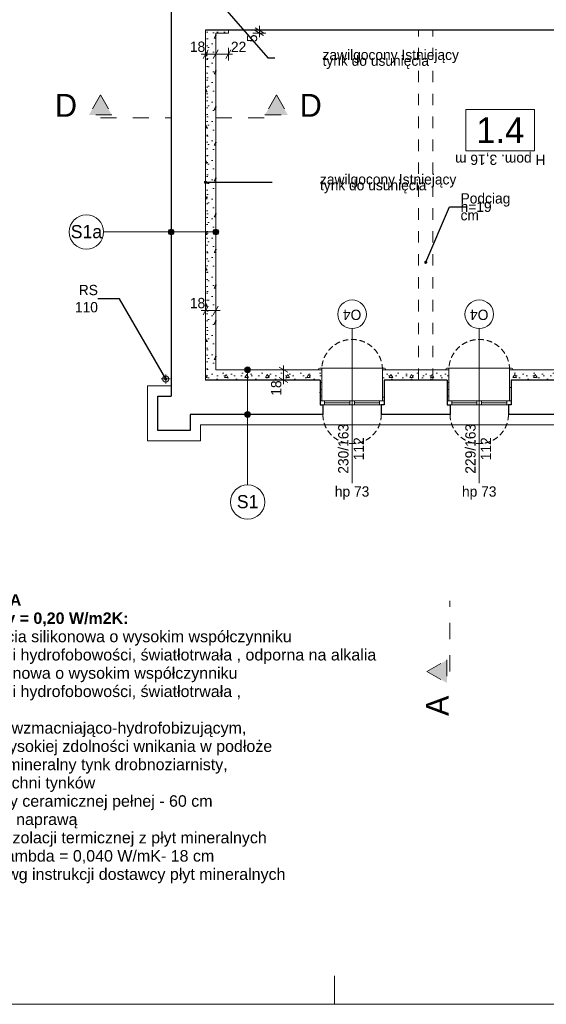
# Model space of a CAD drawing. Extents: x -145259 to -66341, y -2316 to 227384.
# Tile 36 of 143: x -129753 to -120557, y 77284 to 94477. Entities that reach past the tile are written whole.
import ezdxf

# ---------------------------------------------------------------- set-up
doc = ezdxf.new("R2010")
doc.units = 0
doc.header["$MEASUREMENT"] = 0
for name, pattern in [('Dashed', [564.444447, 282.222223, -282.222223]), ('Krawędzie ukryte', [150, 100, -50]), ('Przerywana', [400, 200, -200])]:
    doc.linetypes.add(name, pattern=pattern)
for name, color, linetype in [('Arch ocieplenie', 7, 'Continuous'), ('Arch opisy', 7, 'Continuous'), ('Arch wymiary', 7, 'Continuous')]:
    doc.layers.add(name, color=color, linetype=linetype)
for name, color, linetype, lineweight in [('Arch ocieplenie_Nr_Pióra__21', 7, 'Continuous', 13), ('Arch opisy okien_Nr_Pióra__21', 7, 'Continuous', 13), ('Arch opisy_Nr_Pióra__1', 7, 'Continuous', 25), ('Arch opisy_Nr_Pióra__21', 7, 'Continuous', 13), ('Arch opisy_Nr_Pióra__5', 7, 'Continuous', 13), ('arch przekroje_Nr_Pióra__21', 7, 'Continuous', 13), ('arch przekroje_Nr_Pióra__5', 7, 'Continuous', 13), ('ARCH TABELA_Nr_Pióra__21', 7, 'Continuous', 13), ('Arch wymiary_Nr_Pióra__21', 7, 'Continuous', 13), ('Arch wymiary_Nr_Pióra__5', 7, 'Continuous', 13), ('INWENT ODWODNIENIE_Nr_Pióra__21', 7, 'Continuous', 13), ('INWENT OPISY_Nr_Pióra__21', 7, 'Continuous', 13), ('INWENT STROPY_Nr_Pióra__21', 7, 'Continuous', 13), ('INWENT. OKNA_Nr_Pióra__21', 7, 'Continuous', 13), ('INWENT.ŚCIANY_Nr_Pióra__1', 7, 'Continuous', 25), ('INWENT.ŚCIANY_Nr_Pióra__20', 1, 'Continuous', 20), ('INWENT.ŚCIANY_Nr_Pióra__21', 7, 'Continuous', 13)]:
    doc.layers.add(name, color=color, linetype=linetype, lineweight=lineweight)
doc.layers.add('Arch opisy_Nr_Pióra__3', color=7, linetype='Continuous', lineweight=20, true_color=0xff6600)
doc.styles.add('GENERATED_STYLE_1', font='txt')
doc.styles.add('GENERATED_STYLE_4', font='txt')
doc.styles.add('GENERATED_STYLE_5', font='txt')
doc.styles.add('GENERATED_STYLE_6', font='txt')
doc.styles.add('GENERATED_STYLE_7', font='txt')
doc.styles.add('GENERATED_STYLE_8', font='txt')
doc.dimstyles.new('GENERATED_STYLE__1', dxfattribs={"dimtxt": 179.999995, "dimasz": 114, "dimexe": 0.18, "dimexo": 0, "dimgap": 0.09, "dimtad": 1, "dimdec": 0, "dimlfac": 0.1, "dimzin": 0, "dimdsep": 46, "dimtxsty": 'GENERATED_STYLE_1', "dimblk": 'ARROWHEAD_2', "dimblk1": 'ARROWHEAD_2', "dimblk2": 'ARROWHEAD_2', "dimcen": 0.09, "dimclrd": 7, "dimclre": 7, "dimclrt": 7, "dimazin": 0, "dimtfac": 1, "dimtdec": 4, "dimtmove": 0, "dimatfit": 3, "dimfxl": 0, "dimtolj": 1, "dimtzin": 0, "dimarcsym": 0})
doc.dimstyles.new('GENERATED_STYLE__2', dxfattribs={"dimtxt": 179.999995, "dimasz": 114, "dimexe": 0.18, "dimexo": 0, "dimgap": 0.09, "dimtad": 1, "dimtih": 1, "dimtoh": 1, "dimdec": 0, "dimlfac": 0.1, "dimzin": 0, "dimdsep": 46, "dimtxsty": 'GENERATED_STYLE_1', "dimblk": 'ARROWHEAD_2', "dimblk1": 'ARROWHEAD_2', "dimblk2": 'ARROWHEAD_2', "dimcen": 0.09, "dimclrd": 7, "dimclre": 7, "dimclrt": 7, "dimazin": 0, "dimtfac": 1, "dimtdec": 4, "dimtmove": 0, "dimatfit": 3, "dimfxl": 0, "dimtolj": 1, "dimtzin": 0, "dimarcsym": 0})
doc.dimstyles.new('GENERATED_STYLE__9', dxfattribs={"dimtxt": 0.18, "dimasz": 109.44, "dimexe": 0.18, "dimexo": 0.0625, "dimgap": 0.09, "dimtad": 0, "dimtih": 1, "dimtoh": 1, "dimdec": 4, "dimzin": 0, "dimdsep": 46, "dimcen": 0.09, "dimadec": 0, "dimazin": 0, "dimtfac": 1, "dimtdec": 4, "dimtmove": 0, "dimatfit": 3, "dimldrblk": 'ARROWHEAD_11', "dimfxl": 0, "dimtolj": 1, "dimtzin": 0, "dimarcsym": 0})
pattern_1 = [(0, (0, 0), (0, 623.5383), [60, -300]), (0, (180, 311.8), (0, 623.5383), [60, -300]), (60, (0, 0), (-540, 311.7692), [60, -300]), (60, (360, 0), (-540, 311.7692), [60, -300]), (120, (60, 0), (540, 311.7692), [60, -300]), (120, (420, 0), (540, 311.7692), [60, -300]), (0, (0, 60), (0, 120.000005), [0, -120, 0, -180.00001]), (45, (60, 60), (-84.85282, 84.85282), [0, -90, 0, -150.00001])]

# ---------------------------------------------------------------- blocks, each defined once
blk = doc.blocks.new('Ściana_371', base_point=(-122289, 87824))
at = {"layer": 'Arch ocieplenie_Nr_Pióra__21', "linetype": 'Continuous'}
h = blk.add_hatch(dxfattribs=at)
h.set_pattern_fill('Structural_Concrete', color=256, style=0, pattern_type=2)
h.set_pattern_definition(pattern_1)
h.paths.add_polyline_path([(-122259, 87824), (-122259, 88364), (-122289, 88184), (-122289, 87824)], flags=0)
for p, q in [((-122259, 87824), (-122259, 88364)), ((-122289, 88184), (-122289, 87824)), ((-122289, 87824), (-122259, 87824))]:
    blk.add_line(p, q, dxfattribs=at)
blk = doc.blocks.new('Ściana_372', base_point=(-121169, 87824))
at = {"layer": 'Arch ocieplenie_Nr_Pióra__21', "linetype": 'Continuous'}
h = blk.add_hatch(dxfattribs=at)
h.set_pattern_fill('Structural_Concrete', color=256, style=0, pattern_type=2)
h.set_pattern_definition(pattern_1)
h.paths.add_polyline_path([(-121169, 87824), (-121169, 88184), (-121199, 88364), (-121199, 87824)], flags=0)
for p, q in [((-121199, 88364), (-121199, 87824)), ((-121169, 87824), (-121169, 88184)), ((-121199, 87824), (-121169, 87824))]:
    blk.add_line(p, q, dxfattribs=at)
blk = doc.blocks.new('Ściana_373', base_point=(-124509, 87824))
at = {"layer": 'Arch ocieplenie_Nr_Pióra__21', "linetype": 'Continuous'}
h = blk.add_hatch(dxfattribs=at)
h.set_pattern_fill('Structural_Concrete', color=256, style=0, pattern_type=2)
h.set_pattern_definition(pattern_1)
h.paths.add_polyline_path([(-124479, 87824), (-124479, 88364), (-124509, 88184), (-124509, 87824)], flags=0)
for p, q in [((-124479, 87824), (-124479, 88364)), ((-124509, 88184), (-124509, 87824)), ((-124509, 87824), (-124479, 87824))]:
    blk.add_line(p, q, dxfattribs=at)
blk = doc.blocks.new('Ściana_374', base_point=(-123389, 87824))
at = {"layer": 'Arch ocieplenie_Nr_Pióra__21', "linetype": 'Continuous'}
h = blk.add_hatch(dxfattribs=at)
h.set_pattern_fill('Structural_Concrete', color=256, style=0, pattern_type=2)
h.set_pattern_definition(pattern_1)
h.paths.add_polyline_path([(-123389, 87824), (-123389, 88184), (-123419, 88364), (-123419, 87824)], flags=0)
for p, q in [((-123419, 88364), (-123419, 87824)), ((-123389, 87824), (-123389, 88184)), ((-123419, 87824), (-123389, 87824))]:
    blk.add_line(p, q, dxfattribs=at)
blk = doc.blocks.new('Ściana_386', base_point=(-120069, 88184))
at = {"layer": 'Arch ocieplenie_Nr_Pióra__21', "linetype": 'Continuous'}
h = blk.add_hatch(dxfattribs=at)
h.set_pattern_fill('Structural_Concrete', color=256, style=0, pattern_type=2)
h.set_pattern_definition(pattern_1)
h.paths.add_polyline_path([(-120039, 88364), (-121199, 88364), (-121169, 88184), (-120069, 88184)], flags=0)
for p, q in [((-120039, 88364), (-121199, 88364)), ((-121169, 88184), (-120069, 88184))]:
    blk.add_line(p, q, dxfattribs=at)
blk = doc.blocks.new('Ściana_387', base_point=(-122289, 88184))
at = {"layer": 'Arch ocieplenie_Nr_Pióra__21', "linetype": 'Continuous'}
h = blk.add_hatch(dxfattribs=at)
h.set_pattern_fill('Structural_Concrete', color=256, style=0, pattern_type=2)
h.set_pattern_definition(pattern_1)
h.paths.add_polyline_path([(-122259, 88364), (-123419, 88364), (-123389, 88184), (-122289, 88184)], flags=0)
for p, q in [((-122259, 88364), (-123419, 88364)), ((-123389, 88184), (-122289, 88184))]:
    blk.add_line(p, q, dxfattribs=at)
blk = doc.blocks.new('Ściana_388', base_point=(-124509, 88184))
at = {"layer": 'Arch ocieplenie_Nr_Pióra__21', "linetype": 'Continuous'}
h = blk.add_hatch(dxfattribs=at)
h.set_pattern_fill('Structural_Concrete', color=256, style=0, pattern_type=2)
h.set_pattern_definition(pattern_1)
h.paths.add_polyline_path([(-124479, 88364), (-126329, 88364), (-126509, 88184), (-124509, 88184)], flags=0)
for p, q in [((-124479, 88364), (-126329, 88364)), ((-126509, 88184), (-124509, 88184))]:
    blk.add_line(p, q, dxfattribs=at)
blk = doc.blocks.new('Ściana_391', base_point=(-126509, 94294))
at = {"layer": 'Arch ocieplenie_Nr_Pióra__21', "linetype": 'Continuous'}
h = blk.add_hatch(dxfattribs=at)
h.set_pattern_fill('Structural_Concrete', color=256, style=0, pattern_type=2)
h.set_pattern_definition(pattern_1)
h.paths.add_polyline_path([(-126329, 94244), (-126109, 94244), (-126109, 94294), (-126509, 94294)], flags=0)
for p, q in [((-126109, 94294), (-126509, 94294)), ((-126329, 94244), (-126109, 94244)), ((-126109, 94244), (-126109, 94294))]:
    blk.add_line(p, q, dxfattribs=at)
blk = doc.blocks.new('Ściana_393', base_point=(-126509, 94294))
at = {"layer": 'Arch ocieplenie_Nr_Pióra__21', "linetype": 'Continuous'}
h = blk.add_hatch(dxfattribs=at)
h.set_pattern_fill('Structural_Concrete', color=256, style=0, pattern_type=2)
h.set_pattern_definition(pattern_1)
h.paths.add_polyline_path([(-126509, 94294), (-126509, 88184), (-126329, 88364), (-126329, 94244)], flags=0)
for p, q in [((-126509, 94294), (-126509, 88184)), ((-126329, 88364), (-126329, 94244))]:
    blk.add_line(p, q, dxfattribs=at)
blk = doc.blocks.new('Linia_57', base_point=(-125773, 87584))
at = {"layer": 'Arch opisy_Nr_Pióra__21', "linetype": 'Continuous'}
blk.add_line((-125773, 87584), (-125773, 86355), dxfattribs=at)
blk.add_circle((-125773, 86055), 300, dxfattribs=at)
blk = doc.blocks.new('Linia_58', base_point=(-125773, 88364))
at = {"layer": 'Arch opisy_Nr_Pióra__21', "linetype": 'Continuous'}
for points in [[(-125723, 88364), (-125727, 88383), (-125738, 88399), (-125754, 88410), (-125773, 88414), (-125792, 88410), (-125808, 88399), (-125819, 88383), (-125823, 88364), (-125819, 88344), (-125808, 88328), (-125792, 88317), (-125773, 88314), (-125754, 88317), (-125738, 88328), (-125727, 88344)], [(-125723, 87584), (-125727, 87603), (-125738, 87619), (-125754, 87630), (-125773, 87634), (-125792, 87630), (-125808, 87619), (-125819, 87603), (-125823, 87584), (-125819, 87564), (-125808, 87548), (-125792, 87537), (-125773, 87534), (-125754, 87537), (-125738, 87548), (-125727, 87564)]]:
    blk.add_hatch(color=256, dxfattribs=at).paths.add_polyline_path(points, flags=0)
blk.add_line((-125773, 88314), (-125773, 87634), dxfattribs=at)
for centre in [(-125773, 88364), (-125773, 87584)]:
    blk.add_circle(centre, 50, dxfattribs=at)
blk = doc.blocks.new('Linia_72', base_point=(-126329, 90770))
at = {"layer": 'Arch opisy_Nr_Pióra__21', "linetype": 'Continuous'}
for points in [[(-127059, 90770), (-127063, 90789), (-127073, 90805), (-127090, 90816), (-127109, 90820), (-127128, 90816), (-127144, 90805), (-127155, 90789), (-127159, 90770), (-127155, 90751), (-127144, 90734), (-127128, 90724), (-127109, 90720), (-127090, 90724), (-127073, 90734), (-127063, 90751)], [(-126279, 90770), (-126283, 90789), (-126293, 90805), (-126310, 90816), (-126329, 90820), (-126348, 90816), (-126364, 90805), (-126375, 90789), (-126379, 90770), (-126375, 90751), (-126364, 90734), (-126348, 90724), (-126329, 90720), (-126310, 90724), (-126293, 90734), (-126283, 90751)]]:
    blk.add_hatch(color=256, dxfattribs=at).paths.add_polyline_path(points, flags=0)
blk.add_line((-126379, 90770), (-127059, 90770), dxfattribs=at)
for centre in [(-127109, 90770), (-126329, 90770)]:
    blk.add_circle(centre, 50, dxfattribs=at)
blk = doc.blocks.new('Linia_73', base_point=(-127109, 90770))
at = {"layer": 'Arch opisy_Nr_Pióra__21', "linetype": 'Continuous'}
blk.add_line((-127109, 90770), (-128288, 90770), dxfattribs=at)
blk.add_circle((-128588, 90770), 300, dxfattribs=at)
blk = doc.blocks.new('*D1387')
at = {"layer": 'Arch wymiary_Nr_Pióra__5', "linetype": 'Continuous'}
for p, q in [((-126465, 89475), (-126552, 89325)), ((-126509, 89287), (-126509, 89512)), ((-126372, 89325), (-126285, 89475)), ((-126329, 89287), (-126329, 89512)), ((-126582, 89400), (-126509, 89400)), ((-126509, 89400), (-126329, 89400)), ((-126329, 89400), (-126255, 89400))]:
    blk.add_line(p, q, dxfattribs=at)
at = {"layer": 'Arch wymiary_Nr_Pióra__21', "insert": (-126782, 89436), "char_height": 180, "attachment_point": 7, "style": 'GENERATED_STYLE_1'}
blk.add_mtext('{18}', dxfattribs=at)
blk = doc.blocks.new('ARROWHEAD_2')
at = {"color": 0, "linetype": 'Continuous', "lineweight": 0}
for p, q in [((0, 0), (-1, 0)), ((-0.38, -0.66), (0.38, 0.66))]:
    blk.add_line(p, q, dxfattribs=at)
blk = doc.blocks.new('*D1388')
at = {"layer": 'Arch wymiary_Nr_Pióra__5', "linetype": 'Continuous'}
for p, q in [((-125071, 88320), (-125221, 88407)), ((-125146, 88364), (-125146, 88437)), ((-125034, 88364), (-125259, 88364)), ((-125221, 88227), (-125071, 88140)), ((-125146, 88184), (-125146, 88364)), ((-125034, 88184), (-125259, 88184)), ((-125146, 88110), (-125146, 88184))]:
    blk.add_line(p, q, dxfattribs=at)
at = {"layer": 'Arch wymiary_Nr_Pióra__21', "insert": (-125182, 87910), "char_height": 180, "attachment_point": 7, "rotation": 90, "style": 'GENERATED_STYLE_1'}
blk.add_mtext('{18}', dxfattribs=at)
blk = doc.blocks.new('*D1389')
at = {"layer": 'Arch wymiary_Nr_Pióra__5', "linetype": 'Continuous'}
for p, q in [((-126582, 93876), (-126509, 93876)), ((-126465, 93951), (-126552, 93801)), ((-126509, 93763), (-126509, 93988)), ((-126509, 93876), (-126329, 93876)), ((-126285, 93951), (-126372, 93801)), ((-126329, 93763), (-126329, 93988))]:
    blk.add_line(p, q, dxfattribs=at)
at = {"layer": 'Arch wymiary_Nr_Pióra__21', "char_height": 180, "attachment_point": 7, "style": 'GENERATED_STYLE_1'}
for s, insert in [('{18}', (-126782, 93912)), ('{22}', (-126065, 93912))]:
    blk.add_mtext(s, dxfattribs=dict(at, insert=insert))
blk = doc.blocks.new('*D1390')
at = {"layer": 'Arch wymiary_Nr_Pióra__5', "linetype": 'Continuous'}
for p, q in [((-126285, 93951), (-126372, 93801)), ((-126329, 93763), (-126329, 93988)), ((-126329, 93876), (-126109, 93876)), ((-126152, 93801), (-126065, 93951)), ((-126109, 93763), (-126109, 93988)), ((-126109, 93876), (-126035, 93876))]:
    blk.add_line(p, q, dxfattribs=at)
at = {"layer": 'Arch wymiary_Nr_Pióra__21', "char_height": 180, "attachment_point": 7, "style": 'GENERATED_STYLE_1'}
for s, insert in [('{18}', (-126782, 93912)), ('{22}', (-126065, 93912))]:
    blk.add_mtext(s, dxfattribs=dict(at, insert=insert))
blk = doc.blocks.new('*D1391')
at = {"layer": 'Arch wymiary_Nr_Pióra__5', "linetype": 'Continuous'}
for p, q in [((-125456, 94294), (-125681, 94294)), ((-125456, 94244), (-125681, 94244)), ((-125643, 94337), (-125493, 94250)), ((-125493, 94200), (-125643, 94287)), ((-125568, 94294), (-125568, 94367)), ((-125568, 94244), (-125568, 94294)), ((-125568, 94170), (-125568, 94244))]:
    blk.add_line(p, q, dxfattribs=at)
at = {"layer": 'Arch wymiary_Nr_Pióra__21', "insert": (-125604, 94085), "char_height": 180, "attachment_point": 7, "rotation": 90, "style": 'GENERATED_STYLE_1'}
blk.add_mtext('{5}', dxfattribs=at)
blk = doc.blocks.new('ARROWHEAD_11')
at = {"color": 0, "linetype": 'Continuous', "lineweight": 0}
blk.add_line((0, 0), (-1, 0), dxfattribs=at)
at = {"color": 0, "linetype": 'Continuous', "lineweight": 0, "const_width": 0.25, "flags": 128}
blk.add_lwpolyline([(-0.125, 0, 1), (0.125, 0, 1)], format="xyb", close=True, dxfattribs=at)

msp = doc.modelspace()

# ---------------------------------------------------------------- hatches: boundary and pattern name
at = {"layer": 'arch przekroje_Nr_Pióra__5', "linetype": 'Continuous'}
for points in [[(-128544.4, 92813.6), (-128144.4, 92813.6), (-128344.4, 93163.6)], [(-125070.8, 92813.6), (-125470.8, 92813.6), (-125270.8, 93163.6)], [(-122293.7, 82895.9), (-122293.7, 83295.9), (-122643.7, 83095.9)]]:
    msp.add_hatch(color=256, dxfattribs=at).paths.add_polyline_path(points, flags=0)

# ---------------------------------------------------------------- linework, layer by layer
at = {"layer": 'Arch opisy okien_Nr_Pióra__21', "linetype": 'Continuous'}
for centre in [(-123948.7, 89333.6), (-121728.7, 89333.6)]:
    msp.add_circle(centre, 250, dxfattribs=at)
at = {"layer": 'Arch opisy_Nr_Pióra__21', "linetype": 'Continuous'}
for p, q in [((-120761.4, 92906.2), (-121961.4, 92906.2)), ((-121961.4, 92906.2), (-121961.4, 92186.2)), ((-120761.4, 92186.2), (-120761.4, 92906.2)), ((-121961.4, 92186.2), (-120761.4, 92186.2))]:
    msp.add_line(p, q, dxfattribs=at)
at = {"layer": 'arch przekroje_Nr_Pióra__5', "linetype": 'Dashed'}
for p, q in [((-128344.4, 93163.6), (-128544.4, 92813.6)), ((-128344.4, 93163.6), (-128144.4, 92813.6)), ((-125270.8, 93163.6), (-125470.8, 92813.6)), ((-125270.8, 93163.6), (-125070.8, 92813.6)), ((-128144.4, 92813.6), (-128544.4, 92813.6)), ((-128344.4, 92763.6), (-127108.7, 92763.6)), ((-126328.7, 92763.6), (-125270.8, 92763.6)), ((-125470.8, 92813.6), (-125070.8, 92813.6)), ((-122243.7, 83095.9), (-122243.7, 84331.5)), ((-122643.7, 83095.9), (-122293.7, 83295.9)), ((-122293.7, 83295.9), (-122293.7, 82895.9)), ((-122643.7, 83095.9), (-122293.7, 82895.9))]:
    msp.add_line(p, q, dxfattribs=at)
at = {"layer": 'ARCH TABELA_Nr_Pióra__21', "linetype": 'Continuous'}
for p, q in [((-124258.7, 77283.6), (-124258.7, 77783.6)), ((-70258.7, 77283.6), (-145258.7, 77283.6))]:
    msp.add_line(p, q, dxfattribs=at)
at = {"layer": 'INWENT ODWODNIENIE_Nr_Pióra__21', "linetype": 'Continuous'}
for p, q in [((-127283.7, 88203.6), (-127123.7, 88203.6)), ((-127203.7, 88123.6), (-127203.7, 88283.6))]:
    msp.add_line(p, q, dxfattribs=at)
msp.add_circle((-127203.7, 88203.6), 55, dxfattribs=at)
at = {"layer": 'INWENT OPISY_Nr_Pióra__21', "linetype": 'Continuous'}
for p, q in [((-123948.7, 89083.6), (-123948.7, 86383.9)), ((-121728.7, 89083.6), (-121728.7, 86383.9))]:
    msp.add_line(p, q, dxfattribs=at)
at = {"layer": 'INWENT STROPY_Nr_Pióra__21', "linetype": 'Przerywana'}
for p, q in [((-122788.7, 88183.6), (-122788.7, 94293.6)), ((-122538.7, 88183.6), (-122538.7, 94293.6))]:
    msp.add_line(p, q, dxfattribs=at)
at = {"layer": 'INWENT. OKNA_Nr_Pióra__21', "linetype": 'Continuous'}
for p, q in [((-124533.7, 88373.6), (-124533.7, 88363.6)), ((-124513.7, 88393.6), (-123383.7, 88393.6)), ((-123363.7, 88373.6), (-123363.7, 88363.6)), ((-122313.7, 88373.6), (-122313.7, 88363.6)), ((-122293.7, 88393.6), (-121163.7, 88393.6)), ((-121143.7, 88373.6), (-121143.7, 88363.6)), ((-123388.7, 87823.6), (-124508.7, 87823.6)), ((-124508.7, 87753.6), (-123388.7, 87753.6)), ((-124428.7, 87753.6), (-124428.7, 87823.6)), ((-123988.7, 87788.6), (-124428.7, 87788.6)), ((-123988.7, 87753.6), (-123988.7, 87823.6)), ((-123908.7, 87753.6), (-123908.7, 87823.6)), ((-123468.7, 87788.6), (-123908.7, 87788.6)), ((-123468.7, 87753.6), (-123468.7, 87823.6)), ((-121168.7, 87823.6), (-122288.7, 87823.6)), ((-122288.7, 87753.6), (-121168.7, 87753.6)), ((-122208.7, 87753.6), (-122208.7, 87823.6)), ((-121768.7, 87788.6), (-122208.7, 87788.6)), ((-121768.7, 87753.6), (-121768.7, 87823.6)), ((-121688.7, 87753.6), (-121688.7, 87823.6)), ((-121248.7, 87788.6), (-121688.7, 87788.6)), ((-121248.7, 87753.6), (-121248.7, 87823.6))]:
    msp.add_line(p, q, dxfattribs=at)
for centre, start, end in [((-124513.7, 88373.6), 90, 180), ((-123383.7, 88373.6), 0, 90), ((-122293.7, 88373.6), 90, 180), ((-121163.7, 88373.6), 0, 90)]:
    msp.add_arc(centre, 20, start, end, dxfattribs=at)
at = {"layer": 'INWENT.ŚCIANY_Nr_Pióra__1', "linetype": 'Continuous'}
for p, q in [((-127108.7, 101143.6), (-127108.7, 87903.6)), ((-118998.7, 94293.6), (-126508.7, 94293.6)), ((-124508.7, 88183.6), (-126508.7, 88183.6)), ((-124508.7, 88183.6), (-124508.7, 87753.6)), ((-123388.7, 88183.6), (-123388.7, 87753.6)), ((-122288.7, 88183.6), (-123388.7, 88183.6)), ((-122288.7, 88183.6), (-122288.7, 87753.6)), ((-121168.7, 88183.6), (-121168.7, 87753.6)), ((-120068.7, 88183.6), (-121168.7, 88183.6)), ((-127343.7, 87303.6), (-127343.7, 87903.6)), ((-127343.7, 87903.6), (-127108.7, 87903.6)), ((-124508.7, 87753.6), (-124458.7, 87753.6)), ((-124458.7, 87753.6), (-124458.7, 87583.6)), ((-123388.7, 87753.6), (-123438.7, 87753.6)), ((-123438.7, 87753.6), (-123438.7, 87583.6)), ((-122288.7, 87753.6), (-122238.7, 87753.6)), ((-122238.7, 87753.6), (-122238.7, 87583.6)), ((-121168.7, 87753.6), (-121218.7, 87753.6)), ((-121218.7, 87753.6), (-121218.7, 87583.6)), ((-126773.7, 87583.6), (-126773.7, 87303.6)), ((-124458.7, 87583.6), (-126773.7, 87583.6)), ((-122238.7, 87583.6), (-123438.7, 87583.6)), ((-120018.7, 87583.6), (-121218.7, 87583.6)), ((-126773.7, 87303.6), (-127343.7, 87303.6))]:
    msp.add_line(p, q, dxfattribs=at)
at = {"layer": 'INWENT.ŚCIANY_Nr_Pióra__20', "linetype": 'Continuous'}
msp.add_line((-126508.7, 88183.6), (-126508.7, 94293.6), dxfattribs=at)
at = {"layer": 'INWENT.ŚCIANY_Nr_Pióra__21', "linetype": 'Continuous'}
for p, q in [((-127523.7, 88083.6), (-127108.7, 88083.6)), ((-127523.7, 87123.6), (-127523.7, 88083.6)), ((-115328.7, 87403.6), (-126593.7, 87403.6)), ((-126593.7, 87403.6), (-126593.7, 87123.6)), ((-126593.7, 87123.6), (-127523.7, 87123.6))]:
    msp.add_line(p, q, dxfattribs=at)
at = {"layer": 'INWENT.ŚCIANY_Nr_Pióra__21', "linetype": 'Krawędzie ukryte'}
for centre, radius, start, end in [((-123948.7, 88363.6), 530, 0, 180), ((-121728.7, 88363.6), 530, 0, 180), ((-123948.7, 87583.6), 510, 180, 0), ((-121728.7, 87583.6), 510, 180, 0)]:
    msp.add_arc(centre, radius, start, end, dxfattribs=at)

# ---------------------------------------------------------------- block references
at = {"layer": 'Arch ocieplenie'}
for name, p in [('Ściana_391', (-126508.7, 94293.6)), ('Ściana_393', (-126508.7, 94293.6)), ('Ściana_388', (-124508.7, 88183.6)), ('Ściana_373', (-124508.7, 87823.6)), ('Ściana_374', (-123388.7, 87823.6)), ('Ściana_387', (-122288.7, 88183.6)), ('Ściana_371', (-122288.7, 87823.6)), ('Ściana_372', (-121168.7, 87823.6)), ('Ściana_386', (-120068.7, 88183.6))]:
    msp.add_blockref(name, p, dxfattribs=at)
at = {"layer": 'Arch opisy', "linetype": 'Continuous'}
for name, p in [('Linia_73', (-127108.7, 90769.7)), ('Linia_72', (-126328.7, 90769.7)), ('Linia_58', (-125773.1, 88363.6)), ('Linia_57', (-125773.1, 87583.6))]:
    msp.add_blockref(name, p, dxfattribs=at)

# ---------------------------------------------------------------- texts
at = {"layer": 'Arch opisy okien_Nr_Pióra__21', "linetype": 'Continuous', "char_height": 180, "attachment_point": 2, "rotation": 180, "style": 'GENERATED_STYLE_8'}
for insert in [(-123948.7, 89233.3), (-121728.7, 89233.3)]:
    msp.add_mtext('{O4}', dxfattribs=dict(at, insert=insert))
at = {"layer": 'Arch opisy_Nr_Pióra__1', "linetype": 'Continuous'}
for s, insert, char_height, attachment_point, style in [('{1.4}', (-121361.4, 92321.2), 450, 8, 'GENERATED_STYLE_5'), ('{S1a}', (-128587.8, 90891.1), 230, 2, 'GENERATED_STYLE_6'), ('{S1}', (-125773.1, 86176), 230, 2, 'GENERATED_STYLE_6')]:
    msp.add_mtext(s, dxfattribs=dict(at, insert=insert, char_height=char_height, attachment_point=attachment_point, style=style))
at = {"layer": 'Arch opisy_Nr_Pióra__3', "linetype": 'Continuous', "char_height": 180, "width": 2297.23, "attachment_point": 4, "line_spacing_factor": 0.340663, "style": 'GENERATED_STYLE_6'}
for insert in [(-124465.2, 93785.3), (-124510, 91611.4)]:
    msp.add_mtext('{zawilgocony Istniejący \\Ptynk do usunięcia}', dxfattribs=dict(at, insert=insert))
at = {"layer": 'Arch opisy_Nr_Pióra__5', "linetype": 'Continuous', "insert": (-133418.7, 84445.3), "char_height": 200, "width": 9728.552, "attachment_point": 1, "line_spacing_factor": 0.957557, "style": 'GENERATED_STYLE_8'}
msp.add_mtext('\\A1;{\\fArial|b1|i0|c0|p38;S1 - ŚCIANA ZEWNĘTRZNA\\P        U całkowite przegrody = 0,20 W/m2K:\\P\\fArial|b0|i0|c0|p38;      - farba wierzchniego krycia silikonowa o wysokim współczynniku \\P        paroprzepuszczalności i hydrofobowości, światłotrwała , odporna na alkalia \\P      - farba podkładowa silikonowa o wysokim współczynniku \\P        paroprzepuszczalności i hydrofobowości, światłotrwała , \\P        odporna na alkalia\\P      - grunt - wodny preparat wzmacniająco-hydrofobizującym, \\P        odporny na alkalia, o wysokiej zdolności wnikania w podłoże\\P      - warstwa szpachlowa - mineralny tynk drobnoziarnisty, \\P        do wyrównania powierzchni tynków \\P      - istniejąca ściana z cegły ceramicznej pełnej - 60 cm\\P      - istniejący tynk poddany naprawą  \\P      - projektowana warstwa izolacji termicznej z płyt mineralnych\\P        np. Multipor" o współ. lambda = 0,040 W/mK- 18 cm \\P      - wykończenie zaprawą wg instrukcji dostawcy płyt mineralnych}', dxfattribs=at)
at = {"layer": 'arch przekroje_Nr_Pióra__21', "linetype": 'Continuous', "char_height": 400, "attachment_point": 2, "style": 'GENERATED_STYLE_8'}
for insert in [(-128944.4, 93180.8), (-124670.8, 93180.8)]:
    msp.add_mtext('{D}', dxfattribs=dict(at, insert=insert))
at = {"layer": 'arch przekroje_Nr_Pióra__21', "linetype": 'Continuous', "insert": (-122660.9, 82495.9), "char_height": 400, "attachment_point": 2, "rotation": 90, "style": 'GENERATED_STYLE_8'}
msp.add_mtext('{A}', dxfattribs=at)
at = {"layer": 'INWENT OPISY_Nr_Pióra__21', "linetype": 'Continuous', "insert": (-121361.4, 91939.9), "char_height": 180, "attachment_point": 2, "rotation": 180, "style": 'GENERATED_STYLE_7'}
msp.add_mtext('{H pom. 3,16 m}', dxfattribs=at)
at = {"layer": 'INWENT OPISY_Nr_Pióra__21', "linetype": 'Continuous', "insert": (-122054.7, 91208.4), "char_height": 180, "width": 803.012, "attachment_point": 4, "line_spacing_factor": 0.491192, "style": 'GENERATED_STYLE_4'}
msp.add_mtext('{Podciag\\Ph=19 cm}', dxfattribs=at)
at = {"layer": 'INWENT OPISY_Nr_Pióra__21', "linetype": 'Continuous', "insert": (-128387.4, 89605.2), "char_height": 180, "width": 692.895, "attachment_point": 6, "style": 'GENERATED_STYLE_6'}
msp.add_mtext('{RS 110}', dxfattribs=at)
at = {"layer": 'INWENT OPISY_Nr_Pióra__21', "linetype": 'Continuous', "char_height": 180, "width": 1346.334, "attachment_point": 2, "rotation": 90, "line_spacing_factor": 0.900338, "style": 'GENERATED_STYLE_7'}
for s, insert in [('{230/163\\P112}', (-124192, 86983.9)), ('{229/163\\P112}', (-121972, 86983.9))]:
    msp.add_mtext(s, dxfattribs=dict(at, insert=insert))
at = {"layer": 'INWENT OPISY_Nr_Pióra__21', "linetype": 'Continuous', "char_height": 180, "attachment_point": 2, "style": 'GENERATED_STYLE_7'}
for insert in [(-123948.7, 86328.2), (-121728.7, 86328.2)]:
    msp.add_mtext('{hp 73}', dxfattribs=dict(at, insert=insert))

# ---------------------------------------------------------------- dimensions: what is measured, and where the dimension line sits
at = {"layer": 'Arch wymiary', "linetype": 'Continuous'}
for base, p1, p2, picture, middle in [((-126508.7, 93875.6), (-126508.7, 94293.6), (-126328.7, 91238.6), '*D1389', (-126645.9, 94001.6)), ((-126508.7, 93875.6), (-126328.7, 91238.6), (-126108.7, 94293.6), '*D1390', (-125928.8, 94001.6)), ((-126508.7, 89399.5), (-126508.7, 91238.6), (-126328.7, 91238.6), '*D1387', (-126645.9, 89525.5))]:
    dim = msp.add_linear_dim(base=base, p1=p1, p2=p2, dimstyle='GENERATED_STYLE__2', dxfattribs=at)
    dim.commit()
    dim.dimension.update_dxf_attribs({"geometry": picture, "text_midpoint": middle})
for base, p1, p2, picture, middle in [((-125568.3, 94243.6), (-126108.7, 94243.6), (-125905.5, 94293.6), '*D1391', (-125694.3, 94153.3)), ((-125146.1, 88183.6), (-125508.7, 88183.6), (-125508.7, 88363.6), '*D1388', (-125272.1, 88046.4))]:
    dim = msp.add_linear_dim(base=base, p1=p1, p2=p2, angle=90, dimstyle='GENERATED_STYLE__1', dxfattribs=at)
    dim.commit()
    dim.dimension.update_dxf_attribs({"geometry": picture, "text_midpoint": middle})

# ---------------------------------------------------------------- leaders
at = {"layer": 'Arch opisy_Nr_Pióra__3', "linetype": 'Continuous', "annotation_type": 0, "has_hookline": 1, "hookline_direction": 1, "text_width": 1534.3}
for points in [[(-126508.7, 95058), (-125419.8, 93811.1), (-125300.2, 93811.1)], [(-126508.7, 91637.1), (-125344.9, 91637.1)]]:
    msp.add_leader(points, dimstyle='GENERATED_STYLE__9', dxfattribs=at)
at = {"layer": 'INWENT OPISY_Nr_Pióra__21', "linetype": 'Continuous', "annotation_type": 0, "has_hookline": 1, "hookline_direction": 1}
for points, text_width in [([(-122661.7, 90240.2), (-122247, 91208.9), (-121944, 91208.9)], 985.7), ([(-127203.7, 88203.6), (-128012.4, 89605.2), (-128387.3, 89605.2)], 437.1)]:
    msp.add_leader(points, dimstyle='GENERATED_STYLE__9', dxfattribs=dict(at, text_width=text_width))

doc.saveas('drawing.dxf')
